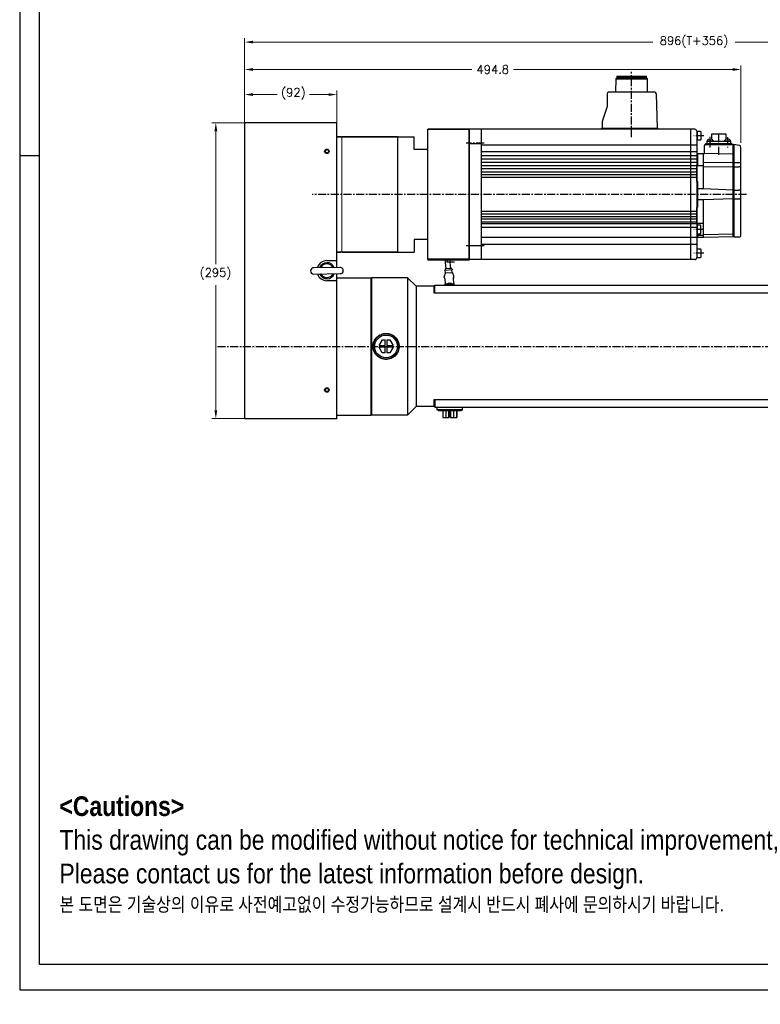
# Model space of a CAD drawing. Extents: x 0 to 2359, y -14 to 1663.
# Tile 1 of 23: x 0 to 738, y -14 to 968. Entities that reach past the tile are written whole.
import ezdxf

# ---------------------------------------------------------------- set-up
doc = ezdxf.new("R2010")
doc.units = 0
doc.header["$LTSCALE"] = 25.4
doc.linetypes.add('CENTER', pattern=[2, 1.25, -0.25, 0.25, -0.25])
doc.layers.get('0').update_dxf_attribs({"linetype": 'CONTINUOUS'})
doc.layers.get('Defpoints').update_dxf_attribs({"linetype": 'CONTINUOUS'})
for name, color, linetype, lineweight in [('AM_0', 7, 'CONTINUOUS', 50), ('AM_5_Dimension', 6, 'CONTINUOUS', 13), ('ATA-DIM', 252, 'CONTINUOUS', 25), ('ATA-TEXT', 7, 'CONTINUOUS', 25), ('Layer0000', 7, 'CONTINUOUS', 25), ('외형선(ISO)', 7, 'CONTINUOUS', 35)]:
    doc.layers.add(name, color=color, linetype=linetype, lineweight=lineweight)
doc.layers.add('ATA-CENTER', color=133, linetype='CENTER')
doc.styles.get("Standard").update_dxf_attribs({"font": 'simplex.shx'})
doc.styles.add('주 문자 (ISO)', font='arial.ttf')
doc.dimstyles.new('ata_A1', dxfattribs={"dimtxt": 4.2, "dimasz": 4.2, "dimexe": 2, "dimexo": 2, "dimgap": 2, "dimtad": 0, "dimtih": 1, "dimtoh": 1, "dimdec": 6, "dimdsep": 46, "dimtxsty": 'Standard', "dimcen": 0, "dimclrd": 252, "dimclre": 252, "dimclrt": 4, "dimadec": 6, "dimazin": 2, "dimtfac": 1, "dimtdec": 6, "dimtofl": 0, "dimtmove": 0, "dimatfit": 3, "dimfxl": 0, "dimtolj": 1, "dimtzin": 0, "dimlwd": 0, "dimlwe": 0, "dimarcsym": 0})

# ---------------------------------------------------------------- blocks, each defined once
blk = doc.blocks.new('*D14853')
at = {"layer": 'ATA-DIM', "color": 252, "lineweight": 0}
for p, q in [((224.3, 864.71), (224.3, 896.84)), ((316.3, 864.71), (316.3, 896.84)), ((232.7, 892.84), (256.62, 892.84)), ((307.9, 892.84), (288.98, 892.84))]:
    blk.add_line(p, q, dxfattribs=at)
at = {"layer": 'ATA-DIM', "color": 252}
for points in [[(232.7, 894.24), (232.7, 891.44), (224.3, 892.84)], [(307.9, 891.44), (307.9, 894.24), (316.3, 892.84)]]:
    blk.add_solid(points, dxfattribs=at)
at = {"layer": 'Defpoints', "color": 0}
for p in [(316.3, 892.84), (224.3, 860.71), (316.3, 860.71)]:
    blk.add_point(p, dxfattribs=at)
at = {"layer": 'ATA-DIM', "color": 4, "insert": (260.62, 899.22), "char_height": 8.4, "attachment_point": 1}
blk.add_mtext('\\A1;(92)', dxfattribs=at)
blk = doc.blocks.new('*D14852')
at = {"layer": 'ATA-DIM', "color": 252, "lineweight": 0}
for p, q in [((223.8, 864.71), (191.56, 864.71)), ((195.56, 856.31), (195.56, 723.59)), ((195.56, 578.11), (195.56, 702.83)), ((223.8, 569.71), (191.56, 569.71))]:
    blk.add_line(p, q, dxfattribs=at)
at = {"layer": 'ATA-DIM', "color": 252}
for points in [[(196.96, 856.31), (194.16, 856.31), (195.56, 864.71)], [(194.16, 578.11), (196.96, 578.11), (195.56, 569.71)]]:
    blk.add_solid(points, dxfattribs=at)
at = {"layer": 'Defpoints', "color": 0}
for p in [(195.56, 864.71), (227.8, 864.71), (227.8, 569.71)]:
    blk.add_point(p, dxfattribs=at)
at = {"layer": 'ATA-DIM', "color": 4, "insert": (179.39, 719.59), "char_height": 8.4, "attachment_point": 1}
blk.add_mtext('\\A1;(295)', dxfattribs=at)
blk = doc.blocks.new('DEH')
at = {"color": 0, "ltscale": 5}
blk.add_line((12758.38, -3927.55), (12758.38, -3797.55), dxfattribs=at)
for p, q in [((12667.78, -3920.05), (12667.78, -3805.05)), ((12728.58, -3805.05), (12744.88, -3805.05)), ((12744.88, -3817.55), (12744.88, -3805.05)), ((12744.88, -3907.55), (12744.88, -3920.05)), ((12728.58, -3920.05), (12744.88, -3920.05))]:
    blk.add_line(p, q)
at = {"color": 7}
for p, q in [((12728.58, -3920.05), (12728.58, -3805.05)), ((12728.58, -3919.55), (12728.58, -3805.55))]:
    blk.add_line(p, q, dxfattribs=at)
at = {"ltscale": 5}
for p, q in [((12758.38, -3817.55), (12744.88, -3817.55)), ((12758.38, -3907.55), (12744.88, -3907.55))]:
    blk.add_line(p, q, dxfattribs=at)
at = {"layer": 'AM_0'}
blk.add_line((12758.38, -3927.55), (12799.88, -3927.55), dxfattribs=at)
at = {"layer": 'AM_5_Dimension', "color": 0}
for p, q in [((12672.58, -3919.55), (12672.58, -3805.55)), ((12728.58, -3805.05), (12728.58, -3920.05))]:
    blk.add_line(p, q, dxfattribs=at)
at = {"layer": 'Layer0000', "color": 7, "linetype": 'Continuous', "lineweight": 25}
for p, q in [((12799.58, -3811.74), (12799.58, -3797.55)), ((12799.58, -3913.35), (12799.58, -3811.74)), ((12799.58, -3913.35), (12799.58, -3927.55))]:
    blk.add_line(p, q, dxfattribs=at)
at = {"layer": '외형선(ISO)'}
for p, q in [((12799.88, -3797.55), (12758.38, -3797.55)), ((12672.08, -3805.05), (12667.78, -3805.05)), ((12672.58, -3805.55), (12672.08, -3805.05)), ((12673.08, -3805.05), (12672.58, -3805.55)), ((12673.08, -3805.05), (12728.08, -3805.05)), ((12728.58, -3805.55), (12728.08, -3805.05)), ((12728.58, -3805.55), (12729.08, -3805.05)), ((12667.78, -3920.05), (12672.08, -3920.05)), ((12672.58, -3919.55), (12672.08, -3920.05)), ((12672.58, -3919.55), (12673.08, -3920.05)), ((12673.08, -3920.05), (12728.08, -3920.05)), ((12728.58, -3919.55), (12728.08, -3920.05))]:
    blk.add_line(p, q, dxfattribs=at)
blk = doc.blocks.new('*D14855')
at = {"layer": 'ATA-DIM', "color": 252, "lineweight": 0}
for p, q in [((224.3, 868.21), (224.3, 921.85)), ((232.7, 917.85), (450.9, 917.85)), ((710.7, 917.85), (492.5, 917.85)), ((719.1, 844.59), (719.1, 921.85))]:
    blk.add_line(p, q, dxfattribs=at)
at = {"layer": 'ATA-DIM', "color": 252}
for points in [[(232.7, 919.25), (232.7, 916.45), (224.3, 917.85)], [(710.7, 916.45), (710.7, 919.25), (719.1, 917.85)]]:
    blk.add_solid(points, dxfattribs=at)
at = {"layer": 'Defpoints', "color": 0}
for p in [(224.3, 917.85), (224.3, 864.21), (719.1, 840.59)]:
    blk.add_point(p, dxfattribs=at)
at = {"layer": 'ATA-DIM', "color": 4, "insert": (471.7, 917.85), "char_height": 8.4, "attachment_point": 5}
blk.add_mtext('\\A1;494.8', dxfattribs=at)
blk = doc.blocks.new('*D14854')
at = {"layer": 'ATA-DIM', "color": 252, "lineweight": 0}
for p, q in [((224.3, 868.21), (224.3, 949.24)), ((232.7, 945.24), (631.38, 945.24)), ((1111.9, 945.24), (713.21, 945.24)), ((1120.3, 717.71), (1120.3, 949.24))]:
    blk.add_line(p, q, dxfattribs=at)
at = {"layer": 'ATA-DIM', "color": 252}
for points in [[(232.7, 946.64), (232.7, 943.84), (224.3, 945.24)], [(1111.9, 943.84), (1111.9, 946.64), (1120.3, 945.24)]]:
    blk.add_solid(points, dxfattribs=at)
at = {"layer": 'Defpoints', "color": 0}
for p in [(1120.3, 945.24), (224.3, 864.21), (1120.3, 713.71)]:
    blk.add_point(p, dxfattribs=at)
at = {"layer": 'ATA-DIM', "color": 4, "insert": (672.3, 945.24), "char_height": 8.4, "attachment_point": 5}
blk.add_mtext('\\A1;896(T+356)', dxfattribs=at)
blk = doc.blocks.new('ata-Border-A1-002')
at = {"color": 253, "ltscale": 0.5}
for p, q in [((0, 594), (0, 0)), ((7, 297), (0, 297)), ((0, 0), (841, 0))]:
    blk.add_line(p, q, dxfattribs=at)
at = {"ltscale": 0.5}
blk.add_line((7, 9), (7, 585), dxfattribs=at)
blk.add_line((834, 9), (7, 9))

msp = doc.modelspace()

# ---------------------------------------------------------------- linework, layer by layer
at = {"color": 7, "linetype": 'Continuous'}
for p, q in [((594.2203176, 908.6193954), (594.1173656, 895.1593954)), ((595.2203176, 909.6193954), (594.2203176, 908.6193954)), ((594.2203176, 908.6193954), (610.0953176, 908.6193954)), ((595.2203176, 911.2093954), (610.0953176, 911.2093954)), ((595.2203176, 911.2093954), (595.2203176, 909.6193954)), ((610.0953176, 909.6193954), (595.2203176, 909.6193954)), ((610.0953176, 911.2093954), (624.9703176, 911.2093954)), ((624.9703176, 909.6193954), (610.0953176, 909.6193954)), ((610.0953176, 908.6193954), (625.9703176, 908.6193954)), ((624.9703176, 909.6193954), (624.9703176, 911.2093954)), ((625.9703176, 908.6193954), (624.9703176, 909.6193954)), ((626.0732696, 895.1593954), (625.9703176, 908.6193954)), ((585.5953176, 893.6593954), (585.5953176, 880.9593954)), ((633.1385362, 895.1593954), (587.0953176, 895.1593954)), ((634.6378953, 893.7032364), (635.5865789, 859.2093954)), ((585.5953176, 880.9593954), (580.5953176, 865.9593954)), ((580.5953176, 865.9593954), (580.5953176, 859.2093954)), ((673.0953176, 858.2093954), (448.0953176, 858.2093954)), ((460.0953176, 858.2093954), (460.0953176, 728.2093954)), ((580.0953176, 859.2093954), (580.0953176, 858.2093954)), ((636.0953176, 858.2093954), (636.0953176, 859.2093954)), ((669.0953176, 728.2095559), (669.0953176, 858.2093559)), ((675.0953176, 856.2093954), (675.0953176, 730.2093954)), ((678.6953176, 855.9595553), (675.0953176, 855.9595553)), ((675.5953176, 855.9595553), (675.5953176, 847.4595553)), ((678.6953176, 855.9595553), (679.0953176, 855.5595553)), ((679.0953176, 855.5595553), (679.0953176, 847.8595553)), ((678.6953176, 847.4595553), (675.0953176, 847.4595553)), ((678.6953176, 847.4595553), (679.0953176, 847.8595553)), ((685.3952392, 846.4093949), (708.7952392, 846.4093949)), ((685.3952392, 844.2093949), (685.3952392, 846.4093949)), ((685.7152392, 846.4093949), (685.7893639, 847.2566437)), ((691.2152392, 846.4093949), (685.7152392, 846.4093949)), ((704.4952392, 853.2093954), (689.6952392, 853.2093954)), ((689.6952392, 853.2093954), (689.6952392, 848.3004833)), ((691.1411145, 847.2566437), (691.2152392, 846.4093949)), ((702.9752392, 846.4093949), (703.0493639, 847.2566437)), ((708.4752392, 846.4093949), (702.9752392, 846.4093949)), ((704.4952392, 848.3004833), (704.4952392, 853.2093954)), ((708.4011145, 847.2566437), (708.4752392, 846.4093949)), ((708.7952392, 846.4093949), (708.7952392, 844.2093949)), ((448.0953176, 844.0153654), (460.0953176, 844.0153654)), ((460.0953176, 842.6184021), (675.0953176, 842.6185626)), ((675.0953176, 835.8159016), (460.0953176, 835.8157412)), ((682.8953176, 834.7095949), (682.8953176, 842.2093949)), ((683.8953176, 843.2093949), (711.3953176, 843.2093949)), ((684.0952392, 843.2093949), (684.0952392, 844.2093949)), ((684.0952392, 844.2093949), (710.0952392, 844.2093949)), ((710.0952392, 843.2093949), (684.0952392, 843.2093949)), ((710.0952392, 844.2093949), (710.0952392, 843.2093949)), ((711.3953176, 843.2093949), (712.0953176, 843.2093949)), ((711.3953176, 750.8093949), (711.3953176, 843.2093949)), ((717.5143758, 842.0481681), (712.0953176, 843.2093949)), ((712.0953176, 843.2093949), (712.0953176, 750.8093949)), ((719.0953176, 752.8093949), (719.0953176, 840.0925633)), ((675.0953176, 831.7975625), (460.0953176, 831.797402)), ((675.0953176, 828.4858258), (460.0953176, 828.4856654)), ((675.0953176, 825.0610215), (460.0953176, 825.060861)), ((675.0953176, 833.5093949), (675.0953176, 833.1593949)), ((675.0953176, 833.1593949), (675.0953176, 830.7093949)), ((675.0953176, 830.7093949), (675.0953176, 793.2093949)), ((675.7953176, 827.7091949), (675.0953176, 827.7093949)), ((675.7953176, 833.7091949), (675.2953176, 833.7093949)), ((675.7953176, 833.7095949), (675.7953176, 822.2093949)), ((681.8953176, 833.7095949), (675.7953176, 833.7095949)), ((675.7953176, 830.7091949), (675.7953176, 833.7091949)), ((681.8953176, 798.7093949), (681.8953176, 833.7095949)), ((681.8953176, 825.296127), (711.3953176, 825.0286107)), ((711.3953176, 833.4961483), (682.6982247, 834.1134906)), ((712.0953176, 825.0286107), (717.0953176, 825.0286107)), ((675.0953176, 821.7529159), (460.0953176, 821.7527554)), ((675.0953176, 818.7494933), (460.0953176, 818.7493329)), ((675.0953176, 815.5937172), (460.0953176, 815.5935568)), ((675.0953176, 806.2093949), (675.0953176, 822.2093949)), ((675.0953176, 822.2093949), (681.8953176, 822.2093949)), ((681.8953176, 821.1210172), (711.3953176, 820.878195)), ((712.0953176, 820.878195), (717.0953176, 820.878195)), ((675.0953176, 812.9595553), (460.0953176, 812.9593949)), ((675.0953176, 810.2095553), (460.0953176, 810.2093949)), ((675.5953176, 806.2093949), (675.0953176, 806.2093949)), ((675.7953176, 806.0093949), (675.7953176, 780.4093949)), ((681.8953176, 798.7093949), (675.7953176, 798.7093949)), ((711.3953176, 797.6093949), (681.8953176, 798.7093949)), ((712.0953176, 797.6093949), (717.0953176, 797.6093949)), ((675.0953176, 793.2093949), (675.0953176, 755.7093949)), ((675.7953176, 780.4093949), (675.7953176, 793.2091949)), ((681.8953176, 787.7093949), (675.7953176, 787.7093949)), ((711.3953176, 788.8093949), (681.8953176, 787.7093949)), ((681.8953176, 750.2093949), (681.8953176, 787.7093949)), ((712.0953176, 788.8093949), (717.0953176, 788.8093949)), ((675.0953176, 776.2095222), (460.0953176, 776.2093618)), ((675.0953176, 764.2093949), (675.0953176, 780.2093949)), ((675.0953176, 780.2093949), (675.5953176, 780.2093949)), ((675.0953176, 773.4703437), (460.0953176, 773.4701832)), ((675.0953176, 770.8253934), (460.0953176, 770.825233)), ((675.0953176, 768.6449232), (460.0953176, 768.6447627)), ((675.0953176, 765.6960173), (460.0953176, 765.6958568)), ((675.0953176, 764.0694277), (460.0953176, 764.0692672)), ((675.0953176, 760.4095553), (460.0953176, 760.4093949)), ((681.8953176, 764.2093949), (675.0953176, 764.2093949)), ((678.6953176, 762.4595553), (675.0953176, 762.4595553)), ((675.5953176, 762.4595553), (675.5953176, 753.9595553)), ((675.7953176, 762.4595553), (675.7953176, 764.2093949)), ((679.0953176, 762.0595553), (678.6953176, 762.4595553)), ((679.0953176, 754.3595553), (679.0953176, 762.0595553)), ((675.0953176, 750.2095553), (460.0953176, 750.2093949)), ((675.0953176, 755.7093949), (675.0953176, 753.2593949)), ((675.0953176, 753.9595553), (678.6953176, 753.9595553)), ((675.0953176, 753.2593949), (675.0953176, 752.9093949)), ((675.2953176, 752.7093949), (675.7953176, 752.7091949)), ((675.7953176, 753.9595553), (675.7953176, 750.2093949)), ((675.7953176, 752.7091949), (675.7953176, 753.9595553)), ((675.7953176, 752.7091949), (681.8953176, 752.7091949)), ((681.8953174, 750.2093949), (675.7953176, 750.2093949)), ((678.6953176, 753.9595553), (679.0953176, 754.3595553)), ((711.3953176, 750.8093949), (681.8953176, 750.2810354)), ((711.3953176, 753.5589538), (682.0917358, 753.0341123)), ((712.0953176, 751.2093949), (711.3953176, 751.2093949)), ((712.0953176, 750.8093949), (717.0953176, 750.8093949)), ((448.0952176, 742.4033582), (460.0953176, 742.4033582)), ((460.0953176, 743.8003876), (675.0953176, 743.800548)), ((675.0953176, 738.9595553), (678.6953176, 738.9595553)), ((675.5953176, 730.4595553), (675.5953176, 738.9595553)), ((679.0953176, 738.5595553), (678.6953176, 738.9595553)), ((679.0953176, 738.5595553), (679.0953176, 730.8595553)), ((673.0953176, 728.2093954), (448.0953176, 728.2093954)), ((675.0953176, 730.4595553), (678.6953176, 730.4595553)), ((679.0953176, 730.8595553), (678.6953176, 730.4595553))]:
    msp.add_line(p, q, dxfattribs=at)
for p, q in [((224.2953176, 864.2093954), (224.2953176, 570.2093954)), ((316.2953176, 864.7093954), (224.7953176, 864.7093954)), ((316.2953176, 723.2093954), (316.2953176, 864.2093954)), ((448.0953176, 844.015399), (448.0953176, 858.2093954)), ((448.0953176, 858.2093954), (448.0953176, 728.2093954)), ((580.0953176, 859.2093954), (636.0953176, 859.2093954)), ((448.0953176, 844.015399), (448.0953176, 742.4033919)), ((448.0953176, 728.2093954), (448.0953176, 742.4033919)), ((306.2953176, 727.2093954), (316.2953176, 727.2093954)), ((315.7953176, 727.2093954), (315.7953176, 720.49363)), ((316.2953176, 720.5006785), (316.2953176, 727.2093954)), ((425.2415178, 718.9759958), (424.2021401, 728.7093954)), ((426.2453176, 727.2593954), (425.7453176, 725.7593954)), ((429.7160785, 719.4538103), (428.727724, 728.7093954)), ((319.39961, 720.5444398), (293.1022228, 720.1737252)), ((296.7953176, 720.2257868), (296.7953176, 720.3318944)), ((424.1364418, 718.9887318), (423.7388533, 717.4583974)), ((431.4212845, 717.9782537), (423.7388533, 717.4583974)), ((430.8211546, 719.4410743), (424.1364418, 718.9887318)), ((424.4132484, 714.8980866), (424.2377125, 717.4921543)), ((425.2339319, 719.062997), (425.1225231, 720.7093954)), ((433.4453176, 725.7593954), (425.7453176, 725.7593954)), ((429.7236645, 719.3668092), (429.632814, 720.7093954)), ((430.8211546, 719.4410743), (431.4212845, 717.9782537)), ((431.0979613, 715.3504292), (430.9224253, 717.9444968)), ((293.1910252, 713.8743511), (319.4884123, 714.2450657)), ((316.2953176, 707.2093954), (306.2953176, 707.2093954)), ((315.7953176, 714.1930041), (315.7953176, 707.2093954)), ((316.2953176, 707.2093954), (316.2953176, 714.2000526)), ((316.2953176, 570.2093954), (316.2953176, 707.2093954)), ((316.9580724, 710.2093954), (350.2953176, 710.2093954)), ((350.2953176, 573.2093954), (350.2953176, 710.2093954)), ((350.2953176, 709.7093954), (350.7953176, 710.2093954)), ((350.7953176, 710.2093954), (350.7953176, 573.2093954)), ((386.7953176, 710.2093954), (350.7953176, 710.2093954)), ((386.7953176, 710.2093954), (386.7953176, 573.2093954)), ((395.2953176, 701.7093954), (386.7953176, 710.2093954)), ((423.3008105, 710.6011836), (423.2783699, 710.9328111)), ((424.0417807, 714.534532), (423.3644099, 711.8760835)), ((423.9055053, 709.0709032), (424.2512025, 703.9621943)), ((431.3161296, 715.1647348), (424.2220856, 714.6846936)), ((431.5150205, 715.0402327), (432.5443612, 712.4972744)), ((432.7318084, 704.5360617), (432.3861112, 709.6447706)), ((432.7791347, 711.2425649), (432.7566941, 711.5741924)), ((395.2953176, 701.7093954), (395.2953176, 581.7093954)), ((413.2953176, 701.7093954), (395.2953176, 701.7093954)), ((413.2953176, 694.7093954), (413.2953176, 701.7093954)), ((413.7953176, 701.2093954), (413.2953176, 701.7093954)), ((413.7953176, 694.7093954), (413.7953176, 702.7093954)), ((413.7953176, 702.7093954), (983.7953176, 702.7093954)), ((424.7953176, 703.7093954), (424.7953176, 703.3093954)), ((424.8953176, 703.3093954), (424.7953176, 703.3093954)), ((424.7953176, 703.3093954), (424.7953176, 702.7093954)), ((425.4953176, 703.8093954), (424.8953176, 703.8093954)), ((424.8953176, 703.3093954), (424.9953176, 703.3093954)), ((424.9853176, 702.9476895), (424.9953176, 702.9476895)), ((424.9853176, 702.8942858), (424.9853176, 702.9476895)), ((424.9853176, 702.8942858), (424.9953176, 702.8942858)), ((424.9853176, 702.8291517), (424.9853176, 702.8942858)), ((424.9853176, 702.8291517), (424.9953176, 702.8291517)), ((424.9853176, 702.8093954), (424.9853176, 702.8291517)), ((424.9853176, 702.8093954), (424.9853176, 702.7093954)), ((424.9953176, 702.8093954), (424.9853176, 702.8093954)), ((424.9953176, 702.7093954), (424.9953176, 703.3093954)), ((425.0053176, 702.7093954), (425.0053176, 703.2993954)), ((432.0953176, 703.8093954), (425.4953176, 703.8093954)), ((425.5053176, 703.7993954), (432.0853176, 703.7993954)), ((432.6953176, 703.8093954), (432.0953176, 703.8093954)), ((432.5853176, 703.2993954), (432.5853176, 702.7093954)), ((432.5953176, 703.3093954), (432.5953176, 702.7093954)), ((432.6953176, 703.3093954), (432.5953176, 703.3093954)), ((432.6953176, 703.3093954), (432.7953176, 703.3093954)), ((432.7953176, 703.3093954), (432.7953176, 703.7093954)), ((432.7953176, 702.7093954), (432.7953176, 703.3093954)), ((433.356559, 702.7093954), (433.3363669, 703.0077951)), ((413.7953176, 694.7093954), (413.2953176, 694.7093954)), ((983.7953176, 694.7093954), (413.7953176, 694.7093954)), ((358.2566839, 642.5525856), (361.5824818, 648.2322923)), ((361.5824818, 648.2322923), (364.535203, 648.2141803)), ((364.5002398, 642.5142875), (364.535203, 648.2141803)), ((366.1351729, 648.204366), (366.1002097, 642.5044733)), ((366.1351729, 648.204366), (369.0878941, 648.186254)), ((369.0878941, 648.186254), (372.3437655, 642.4661752)), ((364.4904255, 640.9143176), (358.2468697, 640.9526157)), ((361.5027411, 635.2325369), (358.2468697, 640.9526157)), ((358.2566839, 642.5525856), (364.5002398, 642.5142875)), ((364.4554623, 635.2144249), (364.4904255, 640.9143176)), ((366.0903954, 640.9045034), (366.0554322, 635.2046106)), ((372.3339513, 640.8662053), (366.0903954, 640.9045034)), ((366.1002097, 642.5044733), (372.3437655, 642.4661752)), ((372.3339513, 640.8662053), (369.0081534, 635.1864986)), ((364.4554623, 635.2144249), (361.5027411, 635.2325369)), ((369.0081534, 635.1864986), (366.0554322, 635.2046106)), ((395.2953176, 581.7093954), (386.7953176, 573.2093954)), ((413.2953176, 581.7093954), (395.2953176, 581.7093954)), ((413.2953176, 581.7093954), (413.2953176, 588.7093954)), ((413.2953176, 588.7093954), (413.7953176, 588.7093954)), ((413.7953176, 582.2093954), (413.2953176, 581.7093954)), ((413.7953176, 588.7093954), (413.7953176, 580.7093954)), ((413.7953176, 588.7093954), (983.7953176, 588.7093954)), ((983.7953176, 580.7093954), (413.7953176, 580.7093954)), ((416.0953176, 578.5031429), (416.0953176, 580.7093954)), ((441.4953176, 578.5031429), (441.4953176, 580.7093954)), ((224.7953176, 569.7093954), (316.2953176, 569.7093954)), ((316.2953176, 573.2093954), (350.2953176, 573.2093954)), ((316.2953176, 570.2093954), (316.2953176, 569.7093954)), ((350.2953176, 573.7093954), (350.7953176, 573.2093954)), ((386.7953176, 573.2093954), (350.7953176, 573.2093954)), ((417.4701286, 577.7093954), (416.0953176, 578.5031429)), ((441.4953176, 578.5031429), (416.0953176, 578.5031429)), ((417.4701286, 577.7093954), (440.1205066, 577.7093954)), ((421.7471737, 577.7093954), (421.7471737, 570.7093954)), ((421.7471737, 570.7093954), (425.0053387, 570.7093954)), ((425.0053387, 577.7093954), (425.0053387, 570.7093954)), ((425.0053387, 570.7093954), (427.9580669, 570.7093954)), ((427.9580669, 570.7093954), (427.9580669, 577.7093954)), ((427.9907444, 570.7093954), (427.9580669, 570.7093954)), ((427.9907444, 570.7093954), (427.9907444, 577.7093954)), ((427.9999171, 570.7093954), (427.9907444, 570.7093954)), ((427.9999171, 577.7093954), (427.9999171, 570.7093954)), ((428.0325946, 570.7093954), (427.9999171, 570.7093954)), ((428.0325946, 577.7093954), (428.0325946, 570.7093954)), ((429.5580406, 577.7093954), (429.5580406, 570.7093954)), ((429.5580406, 570.7093954), (432.5107688, 570.7093954)), ((432.5107688, 577.7093954), (432.5107688, 570.7093954)), ((432.5107688, 570.7093954), (435.8342888, 570.7093954)), ((435.8342888, 570.7093954), (435.8342888, 577.7093954)), ((435.8434615, 570.7093954), (435.8342888, 570.7093954)), ((435.8434615, 577.7093954), (435.8434615, 570.7093954)), ((440.1205066, 577.7093954), (441.4953176, 578.5031429))]:
    msp.add_line(p, q)
for centre, radius in [((306.2953176, 836.2093954), 2.25), ((306.2953176, 836.2093954), 1.621), ((365.2953176, 641.7093954), 12.7), ((365.2953176, 641.7093954), 11.325189), ((306.2953176, 598.2093954), 2.25), ((306.2953176, 598.2093954), 1.621)]:
    msp.add_circle(centre, radius)
for centre, radius, start, end in [((587.0953176, 893.6593954), 1.5, 90, 180), ((633.1385362, 893.6593954), 1.5, 1.6748379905, 90), ((686.7855586, 847.169488), 1, 106.2570278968, 174.9999999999), ((688.4652392, 841.4093949), 7, 90, 106.2570278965), ((688.4652392, 841.4093949), 7, 73.7429721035, 90), ((690.1449198, 847.169488), 1, 5.0000000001, 73.7429721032), ((704.0455586, 847.169488), 1, 106.2570278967, 174.9999999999), ((705.7252392, 841.4093949), 7, 90, 106.2570278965), ((705.7252392, 841.4093949), 7, 73.7429721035, 90), ((707.4049198, 847.169488), 1, 5.0000000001, 73.7429721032), ((681.8953176, 834.7095949), 1, 270, 0), ((683.8953176, 842.2093949), 1, 90, 180), ((717.0953176, 840.0925633), 2, 0, 77.905242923), ((675.2953176, 833.5093949), 0.2, 90, 180), ((717.0953176, 823.0286107), 2, 0, 90), ((717.0953176, 818.878195), 2, 0, 90), ((675.5953176, 806.0093949), 0.2, 0, 90), ((717.0953176, 795.6093949), 2, 0, 90), ((717.0953176, 790.8093949), 2, 270, 0), ((675.5953176, 780.4093949), 0.2, 270, 0), ((675.2953176, 752.9093949), 0.2, 180, 270), ((682.0953174, 752.8341444), 0.2, 91.0260857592, 180), ((717.0953176, 752.8093949), 2, 270, 0)]:
    msp.add_arc(centre, radius, start, end, dxfattribs=at)
for centre, radius, start, end in [((224.7953176, 864.2093954), 0.5, 90, 180), ((673.0953176, 856.2093954), 2, 0, 90), ((306.2953176, 717.2093954), 10, 90, 162.4468319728), ((673.0953176, 730.2093954), 2, 270, 0), ((293.146624, 717.0240382), 3.15, 90.8076457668, 270.8076457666), ((306.2953176, 717.2093954), 8, 23.9956833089, 157.6196082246), ((306.2953176, 717.2093954), 6.88914, 28.0168883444, 153.598403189), ((319.4440112, 717.3947527), 3.15, 270.8076457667, 90.8076457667), ((319.4453176, 717.2093954), 3.15, 287.7527901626, 2.0898525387), ((306.2953176, 717.2093954), 10, 199.1684595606, 270), ((306.2953176, 717.2093954), 8, 203.9956833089, 337.6196082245), ((306.2953176, 717.2093954), 6.88914, 208.0168883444, 333.598403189), ((426.2715249, 711.1353526), 3, 165.7052448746, 183.8712014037), ((424.2355884, 714.4851499), 0.2, 93.8712014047, 165.7052448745), ((424.2137047, 714.8845838), 0.2, 273.8712014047, 3.8712014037), ((431.2975049, 715.3639319), 0.2, 183.8712014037, 273.8712014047), ((431.3296323, 714.9651912), 0.2, 22.0371579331, 93.8712014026), ((429.7635391, 711.3716509), 3, 3.8712014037, 22.0371579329), ((428.7953176, 699.7593954), 5, 143.1301023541, 143.842991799), ((424.8953176, 703.7093954), 0.1, 90, 180), ((425.4953176, 703.3093954), 0.5, 90, 180), ((425.5053176, 703.2993954), 0.5, 90, 180), ((428.7953176, 699.7593954), 5, 54.0959314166, 125.9040685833), ((428.7953176, 699.7593954), 4.7, 59.5082382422, 120.4917617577), ((428.7953176, 699.7593954), 4.1, 81.0427839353, 98.9572160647), ((432.0853176, 703.2993954), 0.5, 0, 90), ((432.0953176, 703.3093954), 0.5, 0, 90), ((432.6953176, 703.7093954), 0.1, 0, 90), ((428.7953176, 699.7593954), 5, 36.157008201, 36.8698976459), ((224.7953176, 570.2093954), 0.5, 180, 270)]:
    msp.add_arc(centre, radius, start, end)
for points in [[(423.2999613, 710.6011269), (423.2999439, 710.6010813), (423.2999376, 710.6010223), (423.2999426, 710.6009498)], [(423.5647294, 710.1685937), (423.6092463, 710.0935661), (423.6576505, 710.0040514), (423.7037744, 709.8980736)], [(423.7427771, 709.8011446), (423.7208935, 709.85753), (423.6984799, 709.9103351), (423.6761926, 709.9590265)], [(423.7427771, 709.8011446), (423.720793, 709.857789), (423.6985169, 709.9102446), (423.67632, 709.9587555)], [(423.8940697, 709.1917769), (423.8989142, 709.1517104), (423.9027677, 709.1113591), (423.9055053, 709.0709032)], [(432.4335417, 710.322387), (432.3995342, 710.1555268), (432.37825, 709.9625688), (432.3811585, 709.766083)], [(432.6036468, 710.850187), (432.6587933, 710.9714962), (432.7078216, 711.0482689), (432.7323521, 711.0892987)], [(432.7799838, 711.2426231), (432.7800072, 711.2425803), (432.7800214, 711.2425226), (432.7800262, 711.2424501)], [(424.0075982, 702.7093954), (424.019701, 702.7350545), (424.032608, 702.7630055), (424.0458175, 702.7928604)], [(424.0347402, 702.75434), (424.0275776, 702.7386062), (424.0205154, 702.7236229), (424.0135949, 702.7093716)], [(432.7430697, 704.4161598), (432.7383165, 704.4558953), (432.7345247, 704.4959196), (432.7318084, 704.5360617)], [(433.0858485, 703.4170095), (433.0268498, 703.5141707), (432.9593121, 703.6374204), (432.8992394, 703.7907016)], [(433.3359832, 703.0077692), (433.3360036, 703.0078163), (433.3360054, 703.0078876), (433.3359886, 703.0079828)]]:
    msp.add_open_spline(points, degree=3)
for points, knots in [([(423.3678146, 710.4556172), (423.3581409, 710.4677281), (423.3498826, 710.4784067), (423.3384723, 710.4944933), (423.3349069, 710.4994928), (423.326275, 710.5139578), (423.3222895, 710.5207018), (423.3138637, 710.5396652), (423.3101175, 710.5493337), (423.3035552, 710.5725722), (423.300924, 710.5866663), (423.2999426, 710.6009498)], [0, 0, 0, 0, 0.022971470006, 0.022971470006, 0.034367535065, 0.034367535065, 0.040556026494, 0.040556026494, 0.044492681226, 0.044492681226, 0.048992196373, 0.048992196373, 0.048992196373, 0.048992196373]), ([(423.3678146, 710.4556172), (423.3665494, 710.457201), (423.3350728, 710.4968088), (423.3397045, 710.4980912), (423.371253, 710.4580353)], [0.42248596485, 0.42248596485, 0.42248596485, 0.42248596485, 0.42857142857, 0.58042167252, 0.58042167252, 0.58042167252, 0.58042167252]), ([(423.5647294, 710.1685937), (423.4985191, 710.2801829), (423.441209, 710.3631794), (423.3906689, 710.4328645), (423.3794339, 710.4476484), (423.371253, 710.4580353)], [0, 0, 0, 0, 0.070625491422, 0.070625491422, 0.096970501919, 0.096970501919, 0.096970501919, 0.096970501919]), ([(423.8940697, 709.1917769), (423.8803442, 709.3052918), (423.8584727, 709.4171283), (423.8042514, 709.6295299), (423.7707779, 709.7317041), (423.725172, 709.8477305), (423.7145129, 709.8734), (423.7037744, 709.8980736)], [0, 0, 0, 0, 0.034494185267, 0.034494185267, 0.070853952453, 0.070853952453, 0.081689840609, 0.081689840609, 0.081689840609, 0.081689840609]), ([(432.3913801, 710.0496743), (432.3806055, 709.9353441), (432.3774637, 709.8124133), (432.3841818, 709.6754109), (432.3850749, 709.6600841), (432.3861112, 709.6447706)], [0, 0, 0, 0, 0.036577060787, 0.036577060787, 0.041181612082, 0.041181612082, 0.041181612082, 0.041181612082]), ([(432.4335539, 710.3224436), (432.4197129, 710.2545389), (432.4079166, 710.1819248), (432.3863468, 709.9988089), (432.3794318, 709.8827322), (432.3811585, 709.766083)], [0.021823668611, 0.021823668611, 0.021823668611, 0.021823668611, 0.046355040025, 0.046355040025, 0.081549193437, 0.081549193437, 0.081549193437, 0.081549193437]), ([(432.3913801, 710.0496743), (432.3965097, 710.1041051), (432.4111922, 710.2178166), (432.4343606, 710.3287068), (432.4479444, 710.3859621), (432.4489781, 710.3902777)], [0.075641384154, 0.075641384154, 0.075641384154, 0.075641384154, 0.107142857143, 0.142857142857, 0.145784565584, 0.145784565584, 0.145784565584, 0.145784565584]), ([(432.6036468, 710.850187), (432.5820824, 710.8027505), (432.5590985, 710.7474305), (432.5061488, 710.6008029), (432.4757329, 710.5019836), (432.4489781, 710.3902777)], [0, 0, 0, 0, 0.032685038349, 0.032685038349, 0.075239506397, 0.075239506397, 0.075239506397, 0.075239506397]), ([(432.6756788, 710.9930591), (432.6632264, 710.9684898), (432.6493221, 710.9401676), (432.6162095, 710.870019), (432.5963023, 710.8265685), (432.5759001, 710.7783635)], [0.044628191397, 0.044628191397, 0.044628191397, 0.044628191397, 0.068505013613, 0.068505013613, 0.09699652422, 0.09699652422, 0.09699652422, 0.09699652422]), ([(432.6752128, 710.9922224), (432.6577802, 710.9577924), (432.6263825, 710.8930287), (432.589506, 710.8105108), (432.5759001, 710.7783635)], [0.655813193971, 0.655813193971, 0.655813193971, 0.655813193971, 0.714285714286, 0.747278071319, 0.747278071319, 0.747278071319, 0.747278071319]), ([(432.7800262, 711.2424501), (432.7806212, 711.2335196), (432.7805877, 711.2246271), (432.779513, 711.2083612), (432.7785574, 711.2008577), (432.7754744, 711.1834277), (432.7729865, 711.174288), (432.7690375, 711.1617971), (432.7674197, 711.1574237), (432.7639087, 711.1484335), (432.7622013, 711.1445815), (432.7571948, 711.1336389), (432.754492, 711.1284552), (432.7460023, 711.1125124), (432.7396367, 711.1014828), (432.7323521, 711.0892987)], [0, 0, 0, 0, 0.002812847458, 0.002812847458, 0.005364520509, 0.005364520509, 0.009288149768, 0.009288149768, 0.012472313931, 0.012472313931, 0.017212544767, 0.017212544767, 0.027993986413, 0.027993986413, 0.04903223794, 0.04903223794, 0.04903223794, 0.04903223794]), ([(424.0326737, 702.7547865), (424.054299, 702.8022352), (424.077366, 702.8575965), (424.130641, 703.0046934), (424.1613197, 703.1040944), (424.1882754, 703.2165884)], [0, 0, 0, 0, 0.032805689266, 0.032805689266, 0.075664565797, 0.075664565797, 0.075664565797, 0.075664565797]), ([(424.2459105, 703.5608025), (424.2407844, 703.50533), (424.2339238, 703.4510266), (424.2255035, 703.398404), (424.2161398, 703.3398852), (424.2049393, 703.2833944), (424.1926423, 703.2302117), (424.1915661, 703.2255574), (424.1904842, 703.220928), (424.1893969, 703.2163234)], [0.075027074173, 0.075027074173, 0.075027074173, 0.075027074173, 0.107142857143, 0.107142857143, 0.107142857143, 0.142857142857, 0.142857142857, 0.142857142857, 0.145982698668, 0.145982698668, 0.145982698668, 0.145982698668]), ([(424.2088408, 703.3088851), (424.2213976, 703.3741525), (424.2320324, 703.443488), (424.2515544, 703.6185354), (424.2577605, 703.7291673), (424.2561512, 703.8403753)], [0.020990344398, 0.020990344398, 0.020990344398, 0.020990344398, 0.044178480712, 0.044178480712, 0.077732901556, 0.077732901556, 0.077732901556, 0.077732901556]), ([(424.2462443, 703.5607472), (424.2568728, 703.6751953), (424.2598458, 703.7981802), (424.2529907, 703.9339608), (424.2521574, 703.948083), (424.2512025, 703.9621943)], [0, 0, 0, 0, 0.036569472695, 0.036569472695, 0.040812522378, 0.040812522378, 0.040812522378, 0.040812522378]), ([(432.7318084, 704.5360617), (432.7493091, 704.2774354), (432.8342585, 703.9399252), (432.9408771, 703.6905344), (432.9675444, 703.6340043)], [0, 0, 0, 0, 0.14285714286, 0.18990323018, 0.18990323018, 0.18990323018, 0.18990323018]), ([(432.7318084, 704.5360617), (432.7390026, 704.4297454), (432.7542731, 704.3230065), (432.7962292, 704.1152869), (432.8239709, 704.0126684), (432.8893858, 703.8125261), (432.928668, 703.7164132), (432.967568, 703.6339552)], [0, 0, 0, 0, 0.03196783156, 0.03196783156, 0.06597153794, 0.06597153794, 0.10501495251, 0.10501495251, 0.10501495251, 0.10501495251]), ([(432.7430697, 704.4161598), (432.7566645, 704.3025128), (432.7783365, 704.1905077), (432.8318485, 703.9796898), (432.8646152, 703.8790484), (432.8992394, 703.7907016)], [0, 0, 0, 0, 0.034526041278, 0.034526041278, 0.070302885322, 0.070302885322, 0.070302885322, 0.070302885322]), ([(433.0858485, 703.4170095), (433.1532606, 703.3059926), (433.2090907, 703.2257015), (433.2533694, 703.1653147), (433.2620439, 703.1539665), (433.2683117, 703.1460378)], [0, 0, 0, 0, 0.072611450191, 0.072611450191, 0.095568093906, 0.095568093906, 0.095568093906, 0.095568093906]), ([(433.2532034, 703.1732574), (433.2610384, 703.163245), (433.2997815, 703.1139461), (433.2963106, 703.1106191), (433.2683117, 703.1460378)], [0.39799953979, 0.39799953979, 0.39799953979, 0.39799953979, 0.42857142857, 0.57544528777, 0.57544528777, 0.57544528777, 0.57544528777]), ([(433.2532034, 703.1732574), (433.2669745, 703.1556593), (433.279003, 703.1403729), (433.2940461, 703.119459), (433.2983565, 703.1133811), (433.3071918, 703.0990313), (433.3107382, 703.0933209), (433.3174965, 703.0792306), (433.3191872, 703.0755115), (433.3234149, 703.0652091), (433.3260697, 703.0579269), (433.3319718, 703.037412), (433.3347818, 703.022862), (433.3357953, 703.0080354)], [0, 0, 0, 0, 0.029962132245, 0.029962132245, 0.044782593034, 0.044782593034, 0.052433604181, 0.052433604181, 0.054683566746, 0.054683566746, 0.05779365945, 0.05779365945, 0.062521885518, 0.062521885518, 0.062521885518, 0.062521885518]), ([(352.2953176, 641.7093954), (352.2953176, 643.3459431), (352.6231931, 645.0888892), (353.9511352, 648.290675), (354.9509847, 649.7498389), (357.2549263, 652.0537804), (358.7140679, 653.0535891), (361.9157769, 654.3815016), (363.6586959, 654.7093954), (365.2953176, 654.7093954), (366.9319393, 654.7093954), (368.6748583, 654.3815016), (371.8765673, 653.0535891), (373.3357089, 652.0537804), (375.6396504, 649.7498389), (376.6395, 648.290675), (377.9674421, 645.0888892), (378.2953176, 643.3459431), (378.2953176, 641.7093954)], [5.891704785, 5.891704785, 5.891704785, 5.891704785, 6.3826690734, 6.3826690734, 6.8736333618, 6.8736333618, 7.3646198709, 7.3646198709, 7.85560638, 7.85560638, 7.85560638, 8.3465928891, 8.3465928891, 8.8375793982, 8.8375793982, 9.3285436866, 9.3285436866, 9.819507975, 9.819507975, 9.819507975, 9.819507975]), ([(378.2953176, 641.7093954), (378.2953176, 640.0728478), (377.9674421, 638.3299017), (376.6395, 635.1281159), (375.6396504, 633.668952), (373.3357089, 631.3650105), (371.8765673, 630.3652018), (368.6748583, 629.0372893), (366.9319393, 628.7093954), (363.6586959, 628.7093954), (361.9157769, 629.0372893), (358.7140679, 630.3652018), (357.2549263, 631.3650105), (354.9509847, 633.668952), (353.9511352, 635.1281159), (352.6231931, 638.3299017), (352.2953176, 640.0728478), (352.2953176, 641.7093954)], [1.963901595, 1.963901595, 1.963901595, 1.963901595, 2.4548658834, 2.4548658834, 2.9458301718, 2.9458301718, 3.4368166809, 3.4368166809, 3.92780319, 3.92780319, 4.4187896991, 4.4187896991, 4.9097762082, 4.9097762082, 5.4007404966, 5.4007404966, 5.891704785, 5.891704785, 5.891704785, 5.891704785])]:
    msp.add_open_spline(points, degree=3, knots=knots)
at = {"layer": 'ATA-CENTER', "ltscale": 0.25}
for p, q in [((610.0953176, 850.3979483), (610.0953176, 915.6896179)), ((697.0953176, 832.7590076), (697.0953176, 855.155633)), ((463.0953176, 844.4746034), (445.0952176, 844.4746034)), ((682.0953176, 851.7095553), (672.0953176, 851.7095553)), ((688.4652392, 840.1942626), (688.4652392, 850.6040384)), ((705.7252392, 850.3040384), (705.7252392, 840.1942626)), ((724.4951902, 793.2093954), (291.5989749, 793.2093954)), ((682.0953176, 758.2095553), (672.0953176, 758.2095553)), ((463.0953176, 741.9441201), (445.0952176, 741.9441201)), ((682.0953176, 734.7095553), (672.0953176, 734.7095553)), ((197.22806, 641.7093954), (1666.8320209, 641.7093954))]:
    msp.add_line(p, q, dxfattribs=at)

# ---------------------------------------------------------------- block references
at = {"xscale": 2.8, "yscale": 2.8, "zscale": 2.8}
msp.add_blockref('ata-Border-A1-002', (0, 0), dxfattribs=at)
msp.add_blockref('DEH', (-12351.4799328, 4655.758148))

# ---------------------------------------------------------------- texts
at = {"layer": 'ATA-TEXT', "color": 7, "insert": (39.5529306, 192.9800554), "char_height": 9.7999998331, "attachment_point": 1, "line_spacing_factor": 1.027748, "style": '주 문자 (ISO)'}
msp.add_mtext('{\\fArial|b1|i0|c129|p34;\\H2.00000x;<Cautions> }\\P{\\fArial|b0|i0|c129|p34;\\H2.00000x;This drawing can be modified without notice for technical improvement,}\\P{\\fArial|b0|i0|c129|p34;\\H2.00000x;Please contact us for the latest information before design.}\\P{\\fGulim|b0|i0|c129|p50;\\H1.42857x;본 도면은 기술상의 이유로 사전예고없이 수정가능하므로 설계시 반드시 폐사에 문의하시기 바랍니다}{\\fArial|b0|i0|c129|p34;\\H1.42857x;.}', dxfattribs=at)

# ---------------------------------------------------------------- dimensions: what is measured, and where the dimension line sits
at = {"layer": 'ATA-DIM'}
dim = msp.add_linear_dim(base=(1120.2953175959, 945.2377081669), p1=(224.2953175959, 864.2093954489), p2=(1120.2953175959, 713.7093954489), text='<>(T+356)', dimstyle='ata_A1', override={"dimscale": 2, "dimtxt": 4.2, "dimtxsty": 'Standard', "dimtfac": 0.571429, "dimtdec": 2, "dimtfill": 0}, dxfattribs=at)
dim.commit()
dim.dimension.update_dxf_attribs({"geometry": '*D14854', "text_midpoint": (672.2953175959, 945.2377081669)})
dim = msp.add_linear_dim(base=(224.2953176, 917.8538708), p1=(719.0953176, 840.5925633), p2=(224.2953176, 864.2093954), dimstyle='ata_A1', override={"dimscale": 2, "dimtfac": 0.571429, "dimtdec": 2, "dimtfill": 0}, dxfattribs=at)
dim.commit()
dim.dimension.update_dxf_attribs({"geometry": '*D14855', "text_midpoint": (471.6953176, 917.8538708)})
for base, p1, p2, angle, picture, middle in [((316.2953176, 892.8373632), (224.2953176, 860.7093954), (316.2953176, 860.7093954), 180, '*D14853', (272.7953176, 892.8373632)), ((195.5584742, 864.7093954), (227.7953176, 569.7093954), (227.7953176, 864.7093954), 270, '*D14852', (195.5584742, 713.2093954))]:
    dim = msp.add_linear_dim(base=base, p1=p1, p2=p2, angle=angle, text='(<>)', dimstyle='ata_A1', override={"dimscale": 2, "dimtol": 0, "dimlim": 0, "dimtp": 0, "dimtm": 0, "dimtfac": 0.571429, "dimtdec": 2, "dimtolj": 1, "dimtzin": 0}, dxfattribs=at)
    dim.commit()
    dim.dimension.update_dxf_attribs({"geometry": picture, "text_midpoint": middle, "dimtype": 160})

doc.saveas('drawing.dxf')
